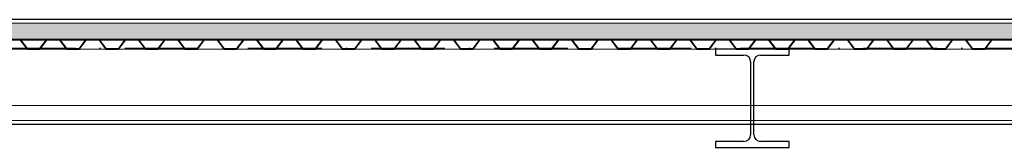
# Model space of a CAD drawing. Header units: millimetres. Extents: x 200776 to 378340, y -23587 to 19113.
# Tile 3 of 61: x 208664 to 212664, y 4580 to 5100. Entities that reach past the tile are written whole.
import ezdxf

# ---------------------------------------------------------------- set-up
doc = ezdxf.new("R2010")
doc.units = ezdxf.units.MM
doc.linetypes.add('Čerchovaná 3mm', pattern=[500, 300, -100, 0, -100])
for name, color, linetype, lineweight in [('CA_NEVHRA1', 3, 'Čerchovaná 3mm', 13), ('CA_PODLAHA', 1, 'Continuous', 25), ('CA_PODLAHA25', 7, 'Continuous', 13), ('CA_POHHRA18', 9, 'Continuous', 9), ('CA_REZY', 1, 'Continuous', 25), ('CA_SRAFY', 9, 'Continuous', 25), ('CA_ZARIZPRED', 8, 'Continuous', 13)]:
    doc.layers.add(name, color=color, linetype=linetype, lineweight=lineweight)

# ---------------------------------------------------------------- blocks, each defined once
blk = doc.blocks.new('ocelová kce final - 11542_003_OK-HALA_TaO-2_ET_AciS_2025-05-29_upr_dwg-2597525-Řez 1 - vestavek V9')
at = {"layer": 'CA_REZY'}
for p, q in [((246896, 5100), (205100, 5100)), ((205100, 5019), (246896, 5019)), ((208776.1, 5019), (208663.9, 5019)), ((208666.2, 5016.7), (208692.9, 4981.6)), ((208667.1, 5017.4), (208693.8, 4982.3)), ((208693.8, 4982.3), (208667.1, 5017.4)), ((208746.2, 4982.3), (208772.9, 5017.4)), ((208772.9, 5017.4), (208746.2, 4982.3)), ((208747.1, 4981.6), (208773.8, 5016.7)), ((208823.8, 5019), (208776.2, 5019)), ((208776.2, 5017.9), (208823.8, 5017.9)), ((208936.1, 5019), (208823.9, 5019)), ((208826.2, 5016.7), (208852.9, 4981.6)), ((208827.1, 5017.4), (208853.8, 4982.3)), ((208853.8, 4982.3), (208827.1, 5017.4)), ((208906.2, 4982.3), (208932.9, 5017.4)), ((208932.9, 5017.4), (208906.2, 4982.3)), ((208907.1, 4981.6), (208933.8, 5016.7)), ((208980, 5019), (208936.2, 5019)), ((208936.2, 5017.9), (208980, 5017.9)), ((208983.8, 5019), (208940, 5019)), ((208940, 5019), (208940, 5017.9)), ((208940, 5017.9), (208983.8, 5017.9)), ((208980, 5017.9), (208980, 5019)), ((209096.1, 5019), (208983.9, 5019)), ((208986.2, 5016.7), (209012.9, 4981.6)), ((208987.1, 5017.4), (209013.8, 4982.3)), ((209013.8, 4982.3), (208987.1, 5017.4)), ((209066.2, 4982.3), (209092.9, 5017.4)), ((209092.9, 5017.4), (209066.2, 4982.3)), ((209067.1, 4981.6), (209093.8, 5016.7)), ((209143.8, 5019), (209096.2, 5019)), ((209096.2, 5017.9), (209143.8, 5017.9)), ((209256.1, 5019), (209143.9, 5019)), ((209146.2, 5016.7), (209172.9, 4981.6)), ((209147.1, 5017.4), (209173.8, 4982.3)), ((209173.8, 4982.3), (209147.1, 5017.4)), ((209226.2, 4982.3), (209252.9, 5017.4)), ((209252.9, 5017.4), (209226.2, 4982.3)), ((209227.1, 4981.6), (209253.8, 5016.7)), ((209303.8, 5019), (209256.2, 5019)), ((209256.2, 5017.9), (209303.8, 5017.9)), ((209416.1, 5019), (209303.9, 5019)), ((209306.2, 5016.7), (209332.9, 4981.6)), ((209307.1, 5017.4), (209333.8, 4982.3)), ((209333.8, 4982.3), (209307.1, 5017.4)), ((209386.2, 4982.3), (209412.9, 5017.4)), ((209412.9, 5017.4), (209386.2, 4982.3)), ((209387.1, 4981.6), (209413.8, 5016.7)), ((209463.8, 5019), (209416.2, 5019)), ((209416.2, 5017.9), (209463.8, 5017.9)), ((209576.1, 5019), (209463.9, 5019)), ((209466.2, 5016.7), (209492.9, 4981.6)), ((209467.1, 5017.4), (209493.8, 4982.3)), ((209493.8, 4982.3), (209467.1, 5017.4)), ((209546.2, 4982.3), (209572.9, 5017.4)), ((209572.9, 5017.4), (209546.2, 4982.3)), ((209547.1, 4981.6), (209573.8, 5016.7)), ((209623.8, 5019), (209576.2, 5019)), ((209576.2, 5017.9), (209623.8, 5017.9)), ((209736.1, 5019), (209623.9, 5019)), ((209626.2, 5016.7), (209652.9, 4981.6)), ((209627.1, 5017.4), (209653.8, 4982.3)), ((209653.8, 4982.3), (209627.1, 5017.4)), ((209706.2, 4982.3), (209732.9, 5017.4)), ((209732.9, 5017.4), (209706.2, 4982.3)), ((209707.1, 4981.6), (209733.8, 5016.7)), ((209783.8, 5019), (209736.2, 5019)), ((209736.2, 5017.9), (209783.8, 5017.9)), ((209896.1, 5019), (209783.9, 5019)), ((209786.2, 5016.7), (209812.9, 4981.6)), ((209787.1, 5017.4), (209813.8, 4982.3)), ((209813.8, 4982.3), (209787.1, 5017.4)), ((209866.2, 4982.3), (209892.9, 5017.4)), ((209892.9, 5017.4), (209866.2, 4982.3)), ((209867.1, 4981.6), (209893.8, 5016.7)), ((209940, 5019), (209896.2, 5019)), ((209896.2, 5017.9), (209940, 5017.9)), ((209943.8, 5019), (209900, 5019)), ((209900, 5019), (209900, 5017.9)), ((209900, 5017.9), (209943.8, 5017.9)), ((209940, 5017.9), (209940, 5019)), ((210056.1, 5019), (209943.9, 5019)), ((209946.2, 5016.7), (209972.9, 4981.6)), ((209947.1, 5017.4), (209973.8, 4982.3)), ((209973.8, 4982.3), (209947.1, 5017.4)), ((210026.2, 4982.3), (210052.9, 5017.4)), ((210052.9, 5017.4), (210026.2, 4982.3)), ((210027.1, 4981.6), (210053.8, 5016.7)), ((210103.8, 5019), (210056.2, 5019)), ((210056.2, 5017.9), (210103.8, 5017.9)), ((210216.1, 5019), (210103.9, 5019)), ((210106.2, 5016.7), (210132.9, 4981.6)), ((210107.1, 5017.4), (210133.8, 4982.3)), ((210133.8, 4982.3), (210107.1, 5017.4)), ((210186.2, 4982.3), (210212.9, 5017.4)), ((210212.9, 5017.4), (210186.2, 4982.3)), ((210187.1, 4981.6), (210213.8, 5016.7)), ((210263.8, 5019), (210216.2, 5019)), ((210216.2, 5017.9), (210263.8, 5017.9)), ((210376.1, 5019), (210263.9, 5019)), ((210266.2, 5016.7), (210292.9, 4981.6)), ((210267.1, 5017.4), (210293.8, 4982.3)), ((210293.8, 4982.3), (210267.1, 5017.4)), ((210346.2, 4982.3), (210372.9, 5017.4)), ((210372.9, 5017.4), (210346.2, 4982.3)), ((210347.1, 4981.6), (210373.8, 5016.7)), ((210423.8, 5019), (210376.2, 5019)), ((210376.2, 5017.9), (210423.8, 5017.9)), ((210536.1, 5019), (210423.9, 5019)), ((210426.2, 5016.7), (210452.9, 4981.6)), ((210427.1, 5017.4), (210453.8, 4982.3)), ((210453.8, 4982.3), (210427.1, 5017.4)), ((210506.2, 4982.3), (210532.9, 5017.4)), ((210532.9, 5017.4), (210506.2, 4982.3)), ((210507.1, 4981.6), (210533.8, 5016.7)), ((210583.8, 5019), (210536.2, 5019)), ((210536.2, 5017.9), (210583.8, 5017.9)), ((210696.1, 5019), (210583.9, 5019)), ((210586.2, 5016.7), (210612.9, 4981.6)), ((210587.1, 5017.4), (210613.8, 4982.3)), ((210613.8, 4982.3), (210587.1, 5017.4)), ((210666.2, 4982.3), (210692.9, 5017.4)), ((210692.9, 5017.4), (210666.2, 4982.3)), ((210667.1, 4981.6), (210693.8, 5016.7)), ((210743.8, 5019), (210696.2, 5019)), ((210696.2, 5017.9), (210743.8, 5017.9)), ((210856.1, 5019), (210743.9, 5019)), ((210746.2, 5016.7), (210772.9, 4981.6)), ((210747.1, 5017.4), (210773.8, 4982.3)), ((210773.8, 4982.3), (210747.1, 5017.4)), ((210826.2, 4982.3), (210852.9, 5017.4)), ((210852.9, 5017.4), (210826.2, 4982.3)), ((210827.1, 4981.6), (210853.8, 5016.7)), ((210900, 5019), (210856.2, 5019)), ((210856.2, 5017.9), (210900, 5017.9)), ((210903.8, 5019), (210860, 5019)), ((210860, 5019), (210860, 5017.9)), ((210860, 5017.9), (210903.8, 5017.9)), ((210900, 5017.9), (210900, 5019)), ((211016.1, 5019), (210903.9, 5019)), ((210906.2, 5016.7), (210932.9, 4981.6)), ((210907.1, 5017.4), (210933.8, 4982.3)), ((210933.8, 4982.3), (210907.1, 5017.4)), ((210986.2, 4982.3), (211012.9, 5017.4)), ((211012.9, 5017.4), (210986.2, 4982.3)), ((210987.1, 4981.6), (211013.8, 5016.7)), ((211063.8, 5019), (211016.2, 5019)), ((211016.2, 5017.9), (211063.8, 5017.9)), ((211176.1, 5019), (211063.9, 5019)), ((211066.2, 5016.7), (211092.9, 4981.6)), ((211067.1, 5017.4), (211093.8, 4982.3)), ((211093.8, 4982.3), (211067.1, 5017.4)), ((211146.2, 4982.3), (211172.9, 5017.4)), ((211172.9, 5017.4), (211146.2, 4982.3)), ((211147.1, 4981.6), (211173.8, 5016.7)), ((211223.8, 5019), (211176.2, 5019)), ((211176.2, 5017.9), (211223.8, 5017.9)), ((211336.1, 5019), (211223.9, 5019)), ((211226.2, 5016.7), (211252.9, 4981.6)), ((211227.1, 5017.4), (211253.8, 4982.3)), ((211253.8, 4982.3), (211227.1, 5017.4)), ((211306.2, 4982.3), (211332.9, 5017.4)), ((211332.9, 5017.4), (211306.2, 4982.3)), ((211307.1, 4981.6), (211333.8, 5016.7)), ((211383.8, 5019), (211336.2, 5019)), ((211336.2, 5017.9), (211383.8, 5017.9)), ((211496.1, 5019), (211383.9, 5019)), ((211386.2, 5016.7), (211412.9, 4981.6)), ((211387.1, 5017.4), (211413.8, 4982.3)), ((211413.8, 4982.3), (211387.1, 5017.4)), ((211466.2, 4982.3), (211492.9, 5017.4)), ((211492.9, 5017.4), (211466.2, 4982.3)), ((211467.1, 4981.6), (211493.8, 5016.7)), ((211543.8, 5019), (211496.2, 5019)), ((211496.2, 5017.9), (211543.8, 5017.9)), ((211656.1, 5019), (211543.9, 5019)), ((211546.2, 5016.7), (211572.9, 4981.6)), ((211547.1, 5017.4), (211573.8, 4982.3)), ((211573.8, 4982.3), (211547.1, 5017.4)), ((211626.2, 4982.3), (211652.9, 5017.4)), ((211652.9, 5017.4), (211626.2, 4982.3)), ((211627.1, 4981.6), (211653.8, 5016.7)), ((211703.8, 5019), (211656.2, 5019)), ((211656.2, 5017.9), (211703.8, 5017.9)), ((211816.1, 5019), (211703.9, 5019)), ((211706.2, 5016.7), (211732.9, 4981.6)), ((211707.1, 5017.4), (211733.8, 4982.3)), ((211733.8, 4982.3), (211707.1, 5017.4)), ((211786.2, 4982.3), (211812.9, 5017.4)), ((211812.9, 5017.4), (211786.2, 4982.3)), ((211787.1, 4981.6), (211813.8, 5016.7)), ((211860, 5019), (211816.2, 5019)), ((211816.2, 5017.9), (211860, 5017.9)), ((211863.8, 5019), (211820, 5019)), ((211820, 5019), (211820, 5017.9)), ((211820, 5017.9), (211863.8, 5017.9)), ((211860, 5017.9), (211860, 5019)), ((211976.1, 5019), (211863.9, 5019)), ((211866.2, 5016.7), (211892.9, 4981.6)), ((211867.1, 5017.4), (211893.8, 4982.3)), ((211893.8, 4982.3), (211867.1, 5017.4)), ((211946.2, 4982.3), (211972.9, 5017.4)), ((211972.9, 5017.4), (211946.2, 4982.3)), ((211947.1, 4981.6), (211973.8, 5016.7)), ((212023.8, 5019), (211976.2, 5019)), ((211976.2, 5017.9), (212023.8, 5017.9)), ((212136.1, 5019), (212023.9, 5019)), ((212026.2, 5016.7), (212052.9, 4981.6)), ((212027.1, 5017.4), (212053.8, 4982.3)), ((212053.8, 4982.3), (212027.1, 5017.4)), ((212106.2, 4982.3), (212132.9, 5017.4)), ((212132.9, 5017.4), (212106.2, 4982.3)), ((212107.1, 4981.6), (212133.8, 5016.7)), ((212183.8, 5019), (212136.2, 5019)), ((212136.2, 5017.9), (212183.8, 5017.9)), ((212296.1, 5019), (212183.9, 5019)), ((212186.2, 5016.7), (212212.9, 4981.6)), ((212187.1, 5017.4), (212213.8, 4982.3)), ((212213.8, 4982.3), (212187.1, 5017.4)), ((212266.2, 4982.3), (212292.9, 5017.4)), ((212292.9, 5017.4), (212266.2, 4982.3)), ((212267.1, 4981.6), (212293.8, 5016.7)), ((212343.8, 5019), (212296.2, 5019)), ((212296.2, 5017.9), (212343.8, 5017.9)), ((212456.1, 5019), (212343.9, 5019)), ((212346.2, 5016.7), (212372.9, 4981.6)), ((212347.1, 5017.4), (212373.8, 4982.3)), ((212373.8, 4982.3), (212347.1, 5017.4)), ((212426.2, 4982.3), (212452.9, 5017.4)), ((212452.9, 5017.4), (212426.2, 4982.3)), ((212427.1, 4981.6), (212453.8, 5016.7)), ((212503.8, 5019), (212456.2, 5019)), ((212456.2, 5017.9), (212503.8, 5017.9)), ((212616.1, 5019), (212503.9, 5019)), ((212506.2, 5016.7), (212532.9, 4981.6)), ((212507.1, 5017.4), (212533.8, 4982.3)), ((212533.8, 4982.3), (212507.1, 5017.4)), ((212586.2, 4982.3), (212612.9, 5017.4)), ((212612.9, 5017.4), (212586.2, 4982.3)), ((212587.1, 4981.6), (212613.8, 5016.7)), ((212663.8, 5019), (212616.2, 5019)), ((212616.2, 5017.9), (212663.8, 5017.9)), ((208696.2, 4981.1), (208743.8, 4981.1)), ((208743.8, 4981.1), (208696.2, 4981.1)), ((208696.2, 4980), (208743.8, 4980)), ((208856.2, 4981.1), (208903.8, 4981.1)), ((208903.8, 4981.1), (208856.2, 4981.1)), ((208856.2, 4980), (208903.8, 4980)), ((209016.2, 4981.1), (209063.8, 4981.1)), ((209063.8, 4981.1), (209016.2, 4981.1)), ((209016.2, 4980), (209063.8, 4980)), ((209176.2, 4981.1), (209223.8, 4981.1)), ((209223.8, 4981.1), (209176.2, 4981.1)), ((209176.2, 4980), (209223.8, 4980)), ((209336.2, 4981.1), (209383.8, 4981.1)), ((209383.8, 4981.1), (209336.2, 4981.1)), ((209336.2, 4980), (209383.8, 4980)), ((209496.2, 4981.1), (209543.8, 4981.1)), ((209543.8, 4981.1), (209496.2, 4981.1)), ((209496.2, 4980), (209543.8, 4980)), ((209656.2, 4981.1), (209703.8, 4981.1)), ((209703.8, 4981.1), (209656.2, 4981.1)), ((209656.2, 4980), (209703.8, 4980)), ((209816.2, 4981.1), (209863.8, 4981.1)), ((209863.8, 4981.1), (209816.2, 4981.1)), ((209816.2, 4980), (209863.8, 4980)), ((209976.2, 4981.1), (210023.8, 4981.1)), ((210023.8, 4981.1), (209976.2, 4981.1)), ((209976.2, 4980), (210023.8, 4980)), ((210136.2, 4981.1), (210183.8, 4981.1)), ((210183.8, 4981.1), (210136.2, 4981.1)), ((210136.2, 4980), (210183.8, 4980)), ((210296.2, 4981.1), (210343.8, 4981.1)), ((210343.8, 4981.1), (210296.2, 4981.1)), ((210296.2, 4980), (210343.8, 4980)), ((210456.2, 4981.1), (210503.8, 4981.1)), ((210503.8, 4981.1), (210456.2, 4981.1)), ((210456.2, 4980), (210503.8, 4980)), ((210616.2, 4981.1), (210663.8, 4981.1)), ((210663.8, 4981.1), (210616.2, 4981.1)), ((210616.2, 4980), (210663.8, 4980)), ((210776.2, 4981.1), (210823.8, 4981.1)), ((210823.8, 4981.1), (210776.2, 4981.1)), ((210776.2, 4980), (210823.8, 4980)), ((210936.2, 4981.1), (210983.8, 4981.1)), ((210983.8, 4981.1), (210936.2, 4981.1)), ((210936.2, 4980), (210983.8, 4980)), ((211096.2, 4981.1), (211143.8, 4981.1)), ((211143.8, 4981.1), (211096.2, 4981.1)), ((211096.2, 4980), (211143.8, 4980)), ((211256.2, 4981.1), (211303.8, 4981.1)), ((211303.8, 4981.1), (211256.2, 4981.1)), ((211256.2, 4980), (211303.8, 4980)), ((211416.2, 4981.1), (211463.8, 4981.1)), ((211463.8, 4981.1), (211416.2, 4981.1)), ((211416.2, 4980), (211463.8, 4980)), ((211790, 4980), (211490, 4980)), ((211490, 4980), (211490, 4956)), ((211576.2, 4981.1), (211623.8, 4981.1)), ((211623.8, 4981.1), (211576.2, 4981.1)), ((211576.2, 4980), (211623.8, 4980)), ((211736.2, 4981.1), (211783.8, 4981.1)), ((211783.8, 4981.1), (211736.2, 4981.1)), ((211736.2, 4980), (211783.8, 4980)), ((211790, 4956), (211790, 4980)), ((211896.2, 4981.1), (211943.8, 4981.1)), ((211943.8, 4981.1), (211896.2, 4981.1)), ((211896.2, 4980), (211943.8, 4980)), ((212056.2, 4981.1), (212103.8, 4981.1)), ((212103.8, 4981.1), (212056.2, 4981.1)), ((212056.2, 4980), (212103.8, 4980)), ((212216.2, 4981.1), (212263.8, 4981.1)), ((212263.8, 4981.1), (212216.2, 4981.1)), ((212216.2, 4980), (212263.8, 4980)), ((212376.2, 4981.1), (212423.8, 4981.1)), ((212423.8, 4981.1), (212376.2, 4981.1)), ((212376.2, 4980), (212423.8, 4980)), ((212536.2, 4981.1), (212583.8, 4981.1)), ((212583.8, 4981.1), (212536.2, 4981.1)), ((212536.2, 4980), (212583.8, 4980)), ((211490, 4956), (211606.2, 4956)), ((211633.2, 4929), (211633.2, 4631)), ((211646.7, 4631), (211646.7, 4929)), ((211673.7, 4956), (211790, 4956)), ((211606.2, 4604), (211490, 4604)), ((211490, 4604), (211490, 4580)), ((211790, 4604), (211673.7, 4604)), ((211790, 4580), (211790, 4604)), ((211490, 4580), (211790, 4580))]:
    blk.add_line(p, q, dxfattribs=at)
for centre, radius, start, end in [((208663.8, 5015), 4.04, 36.3452, 90), ((208663.8, 5015), 2.96, 36.1815, 90), ((208663.8, 5015), 4.04, 36.3453, 88.7247), ((208776.3, 5014.8), 4.18, 91.5924, 142.6726), ((208776.2, 5015), 4.04, 90, 143.6548), ((208776.2, 5015), 2.96, 90, 143.8185), ((208823.8, 5015), 4.04, 36.3452, 90), ((208823.8, 5015), 2.96, 36.1815, 90), ((208823.8, 5015), 4.04, 36.3453, 88.7247), ((208936.3, 5014.8), 4.18, 91.5924, 142.6726), ((208936.2, 5015), 4.04, 90, 143.6548), ((208936.2, 5015), 2.96, 90, 143.8185), ((208983.8, 5015), 4.04, 36.3452, 90), ((208983.8, 5015), 2.96, 36.1815, 90), ((208983.8, 5015), 4.04, 36.3453, 88.7247), ((209096.3, 5014.8), 4.18, 91.5924, 142.6726), ((209096.2, 5015), 4.04, 90, 143.6548), ((209096.2, 5015), 2.96, 90, 143.8185), ((209143.8, 5015), 4.04, 36.3452, 90), ((209143.8, 5015), 2.96, 36.1815, 90), ((209143.8, 5015), 4.04, 36.3453, 88.7247), ((209256.3, 5014.8), 4.18, 91.5924, 142.6726), ((209256.2, 5015), 4.04, 90, 143.6548), ((209256.2, 5015), 2.96, 90, 143.8185), ((209303.8, 5015), 4.04, 36.3452, 90), ((209303.8, 5015), 2.96, 36.1815, 90), ((209303.8, 5015), 4.04, 36.3453, 88.7247), ((209416.3, 5014.8), 4.18, 91.5924, 142.6726), ((209416.2, 5015), 4.04, 90, 143.6548), ((209416.2, 5015), 2.96, 90, 143.8185), ((209463.8, 5015), 4.04, 36.3452, 90), ((209463.8, 5015), 2.96, 36.1815, 90), ((209463.8, 5015), 4.04, 36.3453, 88.7247), ((209576.3, 5014.8), 4.18, 91.5924, 142.6725), ((209576.2, 5015), 4.04, 90, 143.6548), ((209576.2, 5015), 2.96, 90, 143.8185), ((209623.8, 5015), 4.04, 36.3452, 90), ((209623.8, 5015), 2.96, 36.1815, 90), ((209623.8, 5015), 4.04, 36.3453, 88.7247), ((209736.3, 5014.8), 4.18, 91.5924, 142.6726), ((209736.2, 5015), 4.04, 90, 143.6548), ((209736.2, 5015), 2.96, 90, 143.8185), ((209783.8, 5015), 4.04, 36.3452, 90), ((209783.8, 5015), 2.96, 36.1815, 90), ((209783.8, 5015), 4.04, 36.3453, 88.7247), ((209896.3, 5014.8), 4.18, 91.5924, 142.6726), ((209896.2, 5015), 4.04, 90, 143.6548), ((209896.2, 5015), 2.96, 90, 143.8185), ((209943.8, 5015), 4.04, 36.3452, 90), ((209943.8, 5015), 2.96, 36.1815, 90), ((209943.8, 5015), 4.04, 36.3453, 88.7247), ((210056.3, 5014.8), 4.18, 91.5924, 142.6726), ((210056.2, 5015), 4.04, 90, 143.6548), ((210056.2, 5015), 2.96, 90, 143.8185), ((210103.8, 5015), 4.04, 36.3452, 90), ((210103.8, 5015), 2.96, 36.1815, 90), ((210103.8, 5015), 4.04, 36.3453, 88.7247), ((210216.3, 5014.8), 4.18, 91.5924, 142.6726), ((210216.2, 5015), 4.04, 90, 143.6548), ((210216.2, 5015), 2.96, 90, 143.8185), ((210263.8, 5015), 4.04, 36.3452, 90), ((210263.8, 5015), 2.96, 36.1815, 90), ((210263.8, 5015), 4.04, 36.3453, 88.7247), ((210376.3, 5014.8), 4.18, 91.5924, 142.6726), ((210376.2, 5015), 4.04, 90, 143.6548), ((210376.2, 5015), 2.96, 90, 143.8185), ((210423.8, 5015), 4.04, 36.3452, 90), ((210423.8, 5015), 2.96, 36.1815, 90), ((210423.8, 5015), 4.04, 36.3453, 88.7247), ((210536.3, 5014.8), 4.18, 91.5924, 142.6726), ((210536.2, 5015), 4.04, 90, 143.6548), ((210536.2, 5015), 2.96, 90, 143.8185), ((210583.8, 5015), 4.04, 36.3452, 90), ((210583.8, 5015), 2.96, 36.1815, 90), ((210583.8, 5015), 4.04, 36.3453, 88.7247), ((210696.3, 5014.8), 4.18, 91.5924, 142.6726), ((210696.2, 5015), 4.04, 90, 143.6548), ((210696.2, 5015), 2.96, 90, 143.8185), ((210743.8, 5015), 4.04, 36.3452, 90), ((210743.8, 5015), 2.96, 36.1815, 90), ((210743.8, 5015), 4.04, 36.3453, 88.7247), ((210856.3, 5014.8), 4.18, 91.5924, 142.6726), ((210856.2, 5015), 4.04, 90, 143.6548), ((210856.2, 5015), 2.96, 90, 143.8185), ((210903.8, 5015), 4.04, 36.3452, 90), ((210903.8, 5015), 2.96, 36.1815, 90), ((210903.8, 5015), 4.04, 36.3453, 88.7247), ((211016.3, 5014.8), 4.18, 91.5924, 142.6726), ((211016.2, 5015), 4.04, 90, 143.6548), ((211016.2, 5015), 2.96, 90, 143.8185), ((211063.8, 5015), 4.04, 36.3452, 90), ((211063.8, 5015), 2.96, 36.1815, 90), ((211063.8, 5015), 4.04, 36.3453, 88.7247), ((211176.3, 5014.8), 4.18, 91.5924, 142.6726), ((211176.2, 5015), 4.04, 90, 143.6548), ((211176.2, 5015), 2.96, 90, 143.8185), ((211223.8, 5015), 4.04, 36.3452, 90), ((211223.8, 5015), 2.96, 36.1815, 90), ((211223.8, 5015), 4.04, 36.3453, 88.7247), ((211336.3, 5014.8), 4.18, 91.5924, 142.6726), ((211336.2, 5015), 4.04, 90, 143.6548), ((211336.2, 5015), 2.96, 90, 143.8185), ((211383.8, 5015), 4.04, 36.3452, 90), ((211383.8, 5015), 2.96, 36.1815, 90), ((211383.8, 5015), 4.04, 36.3453, 88.7247), ((211496.3, 5014.8), 4.18, 91.5924, 142.6726), ((211496.2, 5015), 4.04, 90, 143.6548), ((211496.2, 5015), 2.96, 90, 143.8185), ((211543.8, 5015), 4.04, 36.3452, 90), ((211543.8, 5015), 2.96, 36.1815, 90), ((211543.8, 5015), 4.04, 36.3453, 88.7247), ((211656.3, 5014.8), 4.18, 91.5924, 142.6726), ((211656.2, 5015), 4.04, 90, 143.6548), ((211656.2, 5015), 2.96, 90, 143.8185), ((211703.8, 5015), 4.04, 36.3452, 90), ((211703.8, 5015), 2.96, 36.1815, 90), ((211703.8, 5015), 4.04, 36.3453, 88.7247), ((211816.3, 5014.8), 4.18, 91.5924, 142.6726), ((211816.2, 5015), 4.04, 90, 143.6548), ((211816.2, 5015), 2.96, 90, 143.8185), ((211863.8, 5015), 4.04, 36.3452, 90), ((211863.8, 5015), 2.96, 36.1815, 90), ((211863.8, 5015), 4.04, 36.3453, 88.7247), ((211976.3, 5014.8), 4.18, 91.5924, 142.6726), ((211976.2, 5015), 4.04, 90, 143.6548), ((211976.2, 5015), 2.96, 90, 143.8185), ((212023.8, 5015), 4.04, 36.3452, 90), ((212023.8, 5015), 2.96, 36.1815, 90), ((212023.8, 5015), 4.04, 36.3453, 88.7247), ((212136.3, 5014.8), 4.18, 91.5924, 142.6726), ((212136.2, 5015), 4.04, 90, 143.6548), ((212136.2, 5015), 2.96, 90, 143.8185), ((212183.8, 5015), 4.04, 36.3452, 90), ((212183.8, 5015), 2.96, 36.1815, 90), ((212183.8, 5015), 4.04, 36.3453, 88.7247), ((212296.3, 5014.8), 4.18, 91.5924, 142.6726), ((212296.2, 5015), 4.04, 90, 143.6548), ((212296.2, 5015), 2.96, 90, 143.8185), ((212343.8, 5015), 4.04, 36.3452, 90), ((212343.8, 5015), 2.96, 36.1815, 90), ((212343.8, 5015), 4.04, 36.3453, 88.7247), ((212456.3, 5014.8), 4.18, 91.5924, 142.6726), ((212456.2, 5015), 4.04, 90, 143.6548), ((212456.2, 5015), 2.96, 90, 143.8185), ((212503.8, 5015), 4.04, 36.3452, 90), ((212503.8, 5015), 2.96, 36.1815, 90), ((212503.8, 5015), 4.04, 36.3453, 88.7247), ((212616.3, 5014.8), 4.18, 91.5924, 142.6726), ((212616.2, 5015), 4.04, 90, 143.6548), ((212616.2, 5015), 2.96, 90, 143.8185), ((212663.8, 5015), 2.96, 36.1815, 90), ((208696.2, 4984), 4.04, 216.3452, 270), ((208696.3, 4984.2), 3.09, 217.3275, 268.8539), ((208696.2, 4984), 2.96, 216.1815, 270), ((208743.8, 4984), 2.96, 270, 323.8187), ((208743.8, 4984), 2.96, 270, 323.8185), ((208743.8, 4984), 4.04, 270, 323.6548), ((208856.2, 4984), 4.04, 216.3452, 270), ((208856.3, 4984.2), 3.09, 217.3275, 268.8539), ((208856.2, 4984), 2.96, 216.1815, 270), ((208903.8, 4984), 2.96, 270, 323.8187), ((208903.8, 4984), 2.96, 270, 323.8185), ((208903.8, 4984), 4.04, 270, 323.6548), ((209016.2, 4984), 4.04, 216.3452, 270), ((209016.3, 4984.2), 3.09, 217.3275, 268.8539), ((209016.2, 4984), 2.96, 216.1815, 270), ((209063.8, 4984), 2.96, 270, 323.8187), ((209063.8, 4984), 2.96, 270, 323.8185), ((209063.8, 4984), 4.04, 270, 323.6548), ((209176.2, 4984), 4.04, 216.3452, 270), ((209176.3, 4984.2), 3.09, 217.3274, 268.8539), ((209176.2, 4984), 2.96, 216.1815, 270), ((209223.8, 4984), 2.96, 270, 323.8187), ((209223.8, 4984), 2.96, 270, 323.8185), ((209223.8, 4984), 4.04, 270, 323.6548), ((209336.2, 4984), 4.04, 216.3452, 270), ((209336.3, 4984.2), 3.09, 217.3274, 268.8539), ((209336.2, 4984), 2.96, 216.1815, 270), ((209383.8, 4984), 2.96, 270, 323.8187), ((209383.8, 4984), 2.96, 270, 323.8185), ((209383.8, 4984), 4.04, 270, 323.6548), ((209496.2, 4984), 4.04, 216.3452, 270), ((209496.3, 4984.2), 3.09, 217.3274, 268.8539), ((209496.2, 4984), 2.96, 216.1815, 270), ((209543.8, 4984), 2.96, 270, 323.8187), ((209543.8, 4984), 2.96, 270, 323.8185), ((209543.8, 4984), 4.04, 270, 323.6548), ((209656.2, 4984), 4.04, 216.3452, 270), ((209656.3, 4984.2), 3.09, 217.3274, 268.8539), ((209656.2, 4984), 2.96, 216.1815, 270), ((209703.8, 4984), 2.96, 270, 323.8187), ((209703.8, 4984), 2.96, 270, 323.8185), ((209703.8, 4984), 4.04, 270, 323.6548), ((209816.2, 4984), 4.04, 216.3452, 270), ((209816.3, 4984.2), 3.09, 217.3274, 268.8539), ((209816.2, 4984), 2.96, 216.1815, 270), ((209863.8, 4984), 2.96, 270, 323.8187), ((209863.8, 4984), 2.96, 270, 323.8185), ((209863.8, 4984), 4.04, 270, 323.6548), ((209976.2, 4984), 4.04, 216.3452, 270), ((209976.3, 4984.2), 3.09, 217.3274, 268.8539), ((209976.2, 4984), 2.96, 216.1815, 270), ((210023.8, 4984), 2.96, 270, 323.8187), ((210023.8, 4984), 2.96, 270, 323.8185), ((210023.8, 4984), 4.04, 270, 323.6548), ((210136.2, 4984), 4.04, 216.3452, 270), ((210136.3, 4984.2), 3.09, 217.3274, 268.8539), ((210136.2, 4984), 2.96, 216.1815, 270), ((210183.8, 4984), 2.96, 270, 323.8187), ((210183.8, 4984), 2.96, 270, 323.8185), ((210183.8, 4984), 4.04, 270, 323.6548), ((210296.2, 4984), 4.04, 216.3452, 270), ((210296.3, 4984.2), 3.09, 217.3274, 268.8539), ((210296.2, 4984), 2.96, 216.1815, 270), ((210343.8, 4984), 2.96, 270, 323.8187), ((210343.8, 4984), 2.96, 270, 323.8185), ((210343.8, 4984), 4.04, 270, 323.6548), ((210456.2, 4984), 4.04, 216.3452, 270), ((210456.3, 4984.2), 3.09, 217.3274, 268.8539), ((210456.2, 4984), 2.96, 216.1815, 270), ((210503.8, 4984), 2.96, 270, 323.8187), ((210503.8, 4984), 2.96, 270, 323.8185), ((210503.8, 4984), 4.04, 270, 323.6548), ((210616.2, 4984), 4.04, 216.3452, 270), ((210616.3, 4984.2), 3.09, 217.3274, 268.8539), ((210616.2, 4984), 2.96, 216.1815, 270), ((210663.8, 4984), 2.96, 270, 323.8187), ((210663.8, 4984), 2.96, 270, 323.8185), ((210663.8, 4984), 4.04, 270, 323.6548), ((210776.2, 4984), 4.04, 216.3452, 270), ((210776.3, 4984.2), 3.09, 217.3274, 268.8539), ((210776.2, 4984), 2.96, 216.1815, 270), ((210823.8, 4984), 2.96, 270, 323.8187), ((210823.8, 4984), 2.96, 270, 323.8185), ((210823.8, 4984), 4.04, 270, 323.6548), ((210936.2, 4984), 4.04, 216.3452, 270), ((210936.3, 4984.2), 3.09, 217.3274, 268.8539), ((210936.2, 4984), 2.96, 216.1815, 270), ((210983.8, 4984), 2.96, 270, 323.8187), ((210983.8, 4984), 2.96, 270, 323.8185), ((210983.8, 4984), 4.04, 270, 323.6548), ((211096.2, 4984), 4.04, 216.3452, 270), ((211096.3, 4984.2), 3.09, 217.3274, 268.8539), ((211096.2, 4984), 2.96, 216.1815, 270), ((211143.8, 4984), 2.96, 270, 323.8187), ((211143.8, 4984), 2.96, 270, 323.8185), ((211143.8, 4984), 4.04, 270, 323.6548), ((211256.2, 4984), 4.04, 216.3452, 270), ((211256.3, 4984.2), 3.09, 217.3274, 268.8539), ((211256.2, 4984), 2.96, 216.1815, 270), ((211303.8, 4984), 2.96, 270, 323.8187), ((211303.8, 4984), 2.96, 270, 323.8185), ((211303.8, 4984), 4.04, 270, 323.6548), ((211416.2, 4984), 4.04, 216.3452, 270), ((211416.3, 4984.2), 3.09, 217.3274, 268.8539), ((211416.2, 4984), 2.96, 216.1815, 270), ((211463.8, 4984), 2.96, 270, 323.8187), ((211463.8, 4984), 2.96, 270, 323.8185), ((211463.8, 4984), 4.04, 270, 323.6548), ((211576.2, 4984), 4.04, 216.3452, 270), ((211576.3, 4984.2), 3.09, 217.3274, 268.8539), ((211576.2, 4984), 2.96, 216.1815, 270), ((211623.8, 4984), 2.96, 270, 323.8187), ((211623.8, 4984), 2.96, 270, 323.8185), ((211623.8, 4984), 4.04, 270, 323.6548), ((211736.2, 4984), 4.04, 216.3452, 270), ((211736.3, 4984.2), 3.09, 217.3274, 268.8539), ((211736.2, 4984), 2.96, 216.1815, 270), ((211783.8, 4984), 2.96, 270, 323.8187), ((211783.8, 4984), 2.96, 270, 323.8185), ((211783.8, 4984), 4.04, 270, 323.6548), ((211896.2, 4984), 4.04, 216.3452, 270), ((211896.3, 4984.2), 3.09, 217.3274, 268.8539), ((211896.2, 4984), 2.96, 216.1815, 270), ((211943.8, 4984), 2.96, 270, 323.8187), ((211943.8, 4984), 2.96, 270, 323.8185), ((211943.8, 4984), 4.04, 270, 323.6548), ((212056.2, 4984), 4.04, 216.3452, 270), ((212056.3, 4984.2), 3.09, 217.3274, 268.8539), ((212056.2, 4984), 2.96, 216.1815, 270), ((212103.8, 4984), 2.96, 270, 323.8187), ((212103.8, 4984), 2.96, 270, 323.8185), ((212103.8, 4984), 4.04, 270, 323.6548), ((212216.2, 4984), 4.04, 216.3452, 270), ((212216.3, 4984.2), 3.09, 217.3274, 268.8539), ((212216.2, 4984), 2.96, 216.1815, 270), ((212263.8, 4984), 2.96, 270, 323.8187), ((212263.8, 4984), 2.96, 270, 323.8185), ((212263.8, 4984), 4.04, 270, 323.6548), ((212376.2, 4984), 4.04, 216.3452, 270), ((212376.3, 4984.2), 3.09, 217.3274, 268.8539), ((212376.2, 4984), 2.96, 216.1815, 270), ((212423.8, 4984), 2.96, 270, 323.8187), ((212423.8, 4984), 2.96, 270, 323.8185), ((212423.8, 4984), 4.04, 270, 323.6548), ((212536.2, 4984), 4.04, 216.3452, 270), ((212536.3, 4984.2), 3.09, 217.3274, 268.8539), ((212536.2, 4984), 2.96, 216.1815, 270), ((212583.8, 4984), 2.96, 270, 323.8187), ((212583.8, 4984), 2.96, 270, 323.8185), ((212583.8, 4984), 4.04, 270, 323.6548), ((211606.2, 4929), 27, 0, 90), ((211673.7, 4929), 27, 90, 180), ((211606.2, 4631), 27, 270, 0), ((211673.7, 4631), 27, 180, 270)]:
    blk.add_arc(centre, radius, start, end, dxfattribs=at)
blk = doc.blocks.new('ocelová kce final - ocelová kce final-2597615-Řez 1 - vestavek V9')
blk.add_blockref('ocelová kce final - 11542_003_OK-HALA_TaO-2_ET_AciS_2025-05-29_upr_dwg-2597525-Řez 1 - vestavek V9', (0, 0))

msp = doc.modelspace()

# ---------------------------------------------------------------- hatches: boundary and pattern name
at = {"layer": 'CA_SRAFY', "lineweight": 9}
h = msp.add_hatch(dxfattribs=at)
h.set_pattern_fill('FP_13', color=256, style=0, pattern_type=2)
h.set_pattern_definition([(45, (248519.7, 1115), (-359.21, 359.21), []), (45, (248663.4, 1115), (-359.21, 359.21), []), (45, (248950.75, 1115), (-215.526, 502.8943), [203.2, -101.6, 3.353, -98.247])])
h.paths.add_polyline_path([(236175.3, 5020), (246890, 5020), (246890, 5085), (205090, 5085), (205090, 5020), (235814, 5020)])
h.paths.add_polyline_path([(289420, 5020), (289420, 5085), (274055, 5085), (274055, 5020), (289273.6, 5020)])
h.paths.add_polyline_path([(273905, 5020), (273905, 5085), (265520, 5085), (265520, 5020), (273741.4, 5020)])

# ---------------------------------------------------------------- linework, layer by layer
at = {"layer": 'CA_NEVHRA1'}
msp.add_line((205090, 4984), (246890, 4984), dxfattribs=at)
at = {"layer": 'CA_PODLAHA'}
for p, q in [((273905, 5100), (205090, 5100)), ((205090, 4675), (246890, 4675))]:
    msp.add_line(p, q, dxfattribs=at)
at = {"layer": 'CA_PODLAHA25'}
for p, q in [((246890, 5085), (205090, 5085)), ((246890, 5020), (205090, 5020)), ((246890, 4980), (205090, 4980)), ((246890, 4750), (205090, 4750)), ((246890, 4690), (205090, 4690))]:
    msp.add_line(p, q, dxfattribs=at)
at = {"layer": 'CA_POHHRA18'}
msp.add_line((205090, 5016), (246890, 5016), dxfattribs=at)

# ---------------------------------------------------------------- block references
at = {"layer": 'CA_ZARIZPRED'}
msp.add_blockref('ocelová kce final - ocelová kce final-2597615-Řez 1 - vestavek V9', (0, 0), dxfattribs=at)

doc.saveas('drawing.dxf')
